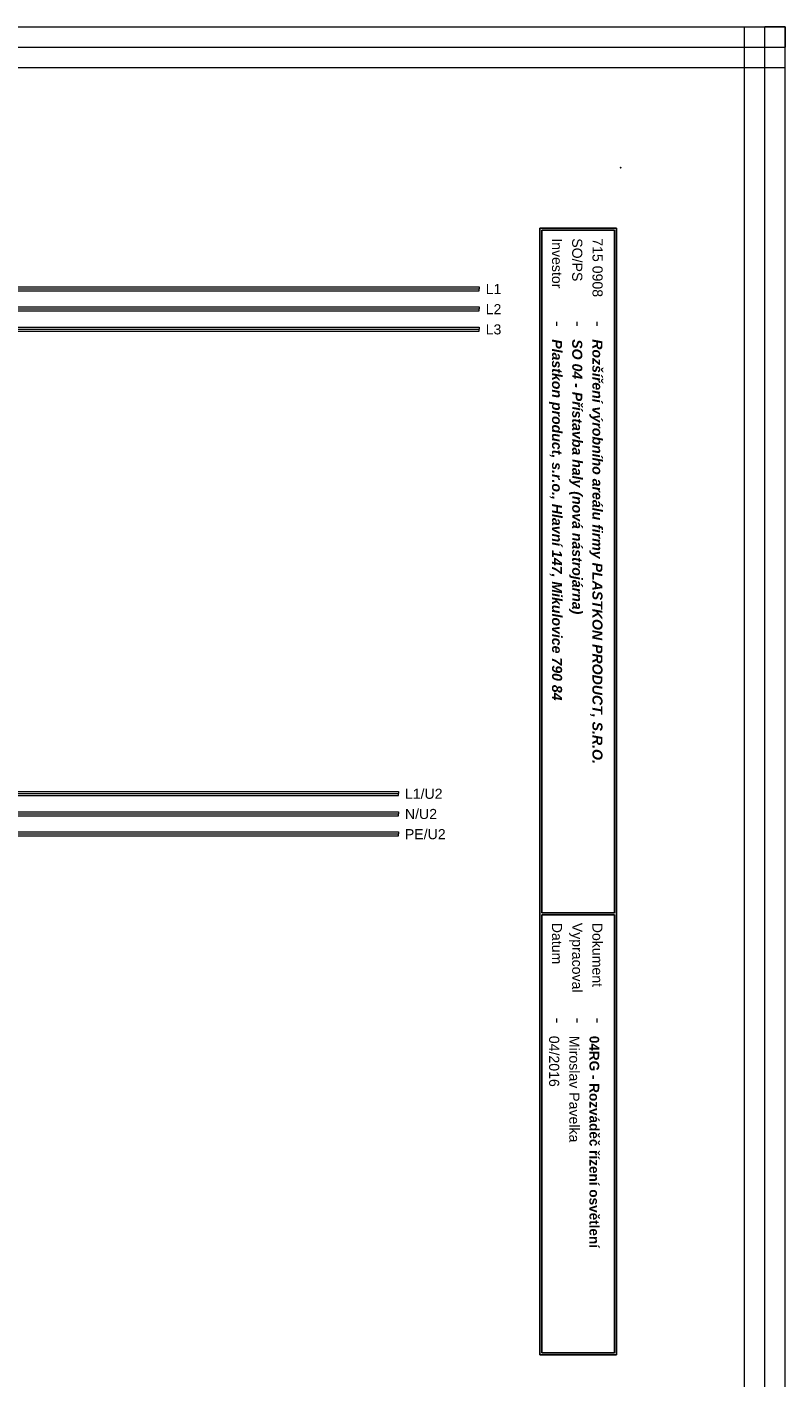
# Model space of a CAD drawing. Extents: x -74 to 5858, y 2827 to 3927.
# Tile 5 of 35: x 327 to 515, y 3036 to 3370. Entities that reach past the tile are written whole.
import ezdxf

# ---------------------------------------------------------------- set-up
doc = ezdxf.new("R2010")
doc.units = 0
doc.header["$MEASUREMENT"] = 0
for name, color, linetype in [('__Bílá', 7, 'CONTINUOUS'), ('__Oranžová', 30, 'CONTINUOUS'), ('__Svmodrá', 4, 'CONTINUOUS'), ('__Vínová 220', 220, 'CONTINUOUS'), ('__Zelená', 3, 'CONTINUOUS')]:
    doc.layers.add(name, color=color, linetype=linetype)
doc.styles.add('Arial', font='arial.ttf')

msp = doc.modelspace()

# ---------------------------------------------------------------- linework, layer by layer
at = {"layer": '__Bílá'}
for p, q in [((473.15, 3320), (454.15, 3320)), ((454.15, 3320), (454.15, 3041)), ((473.15, 3320), (473.15, 3041)), ((472.65, 3319.5), (454.65, 3319.5)), ((454.65, 3319.5), (454.65, 3150.5)), ((472.65, 3319.5), (472.65, 3150.5)), ((472.65, 3150.5), (454.65, 3150.5)), ((472.65, 3150), (454.65, 3150)), ((454.65, 3150), (454.65, 3041.5)), ((472.65, 3150), (472.65, 3041.5)), ((454.15, 3041), (473.15, 3041)), ((454.65, 3041.5), (472.65, 3041.5))]:
    msp.add_line(p, q, dxfattribs=at)
msp.add_point((474.15, 3335), dxfattribs=at)
at = {"layer": '__Oranžová', "lineweight": 0}
for p, q in [((84.15, 3305.5), (439.15, 3305.5)), ((84.15, 3305), (439.15, 3305)), ((84.15, 3304.5), (439.15, 3304.5)), ((439.15, 3305.5), (439.15, 3305)), ((439.15, 3304.5), (439.15, 3305)), ((84.15, 3300.5), (439.15, 3300.5)), ((84.15, 3300), (439.15, 3300)), ((439.15, 3300.5), (439.15, 3300)), ((439.15, 3299.5), (439.15, 3300)), ((84.15, 3299.5), (439.15, 3299.5)), ((84.15, 3295.5), (439.15, 3295.5)), ((84.15, 3295), (439.15, 3295)), ((84.15, 3294.5), (439.15, 3294.5)), ((439.15, 3295.5), (439.15, 3295)), ((439.15, 3294.5), (439.15, 3295)), ((234.15, 3180.5), (419.15, 3180.5)), ((234.15, 3180), (419.15, 3180)), ((234.15, 3179.5), (419.15, 3179.5)), ((419.15, 3180.5), (419.15, 3180)), ((419.15, 3179.5), (419.15, 3180))]:
    msp.add_line(p, q, dxfattribs=at)
at = {"layer": '__Svmodrá', "lineweight": 0}
for p, q in [((234.15, 3175.5), (419.15, 3175.5)), ((234.15, 3175), (419.15, 3175)), ((234.15, 3174.5), (419.15, 3174.5)), ((419.15, 3175.5), (419.15, 3175)), ((419.15, 3174.5), (419.15, 3175))]:
    msp.add_line(p, q, dxfattribs=at)
at = {"layer": '__Vínová 220', "lineweight": 0}
for p, q in [((18.44, 3369.82), (514.85, 3369.82)), ((504.85, 3003.74), (504.85, 3369.82)), ((504.85, 3369.82), (509.85, 3369.82)), ((509.85, 3003.74), (509.85, 3369.82)), ((514.85, 3369.82), (509.85, 3369.82)), ((514.85, 3369.82), (514.85, 3364.82)), ((514.85, 3003.74), (514.85, 3369.82)), ((18.44, 3364.82), (514.85, 3364.82)), ((514.85, 3359.82), (514.85, 3364.82)), ((18.44, 3359.82), (514.85, 3359.82))]:
    msp.add_line(p, q, dxfattribs=at)
at = {"layer": '__Zelená', "lineweight": 0}
for p, q in [((234.15, 3170.5), (419.15, 3170.5)), ((234.15, 3170), (419.15, 3170)), ((234.15, 3169.5), (419.15, 3169.5)), ((419.15, 3170.5), (419.15, 3170)), ((419.15, 3169.5), (419.15, 3170))]:
    msp.add_line(p, q, dxfattribs=at)

# ---------------------------------------------------------------- texts
at = {"layer": '__Bílá', "style": 'Arial'}
for s, height, p in [('Investor', 2.5, (457.15, 3317.5)), ('SO/PS', 2.5, (462.15, 3317.5)), ('-', 3, (457.15, 3297)), ('-', 3, (462.15, 3297)), ('-', 3, (467.15, 3297)), ('Datum', 2.5, (457.15, 3148)), ('Vypracoval', 2.5, (462.15, 3148)), ('Dokument', 2.5, (467.15, 3148)), ('-', 3, (457.15, 3124.5)), ('-', 3, (462.15, 3124.5)), ('-', 3, (467.15, 3124.5))]:
    msp.add_text(s, height=height, rotation=270, dxfattribs=at).set_placement(p)
at = {"layer": '__Oranžová', "lineweight": 0, "style": 'Arial'}
for s, p in [('L1', (440.73, 3303.69)), ('L2', (440.73, 3298.69)), ('L3', (440.73, 3293.69)), ('L1/U2', (420.73, 3178.69))]:
    msp.add_text(s, height=2.5, dxfattribs=at).set_placement(p)
at = {"layer": '__Svmodrá', "lineweight": 0, "style": 'Arial'}
msp.add_text('N/U2', height=2.5, dxfattribs=at).set_placement((420.73, 3173.69))
at = {"layer": '__Vínová 220', "char_height": 2.5, "attachment_point": 7, "rotation": 270, "style": 'Arial'}
for s, insert in [('715 0908\\P', (467.15, 3317.5)), ('{\\fArial|b1|i1|c238|p34;Plastkon product, s.r.o., Hlavní 147, Mikulovice 790 84}', (456.4, 3292.5)), ('{\\fArial|b1|i1|c238|p34;SO 04 - Přístavba haly (nová nástrojárna)}', (461.4, 3292.5)), ('{\\fArial|b1|i1|c238|p34;Rozšíření výrobního areálu firmy PLASTKON PRODUCT, S.R.O.}', (466.4, 3292.5)), ('04/2016\\P', (456.4, 3120)), ('Miroslav Pavelka', (461.4, 3120)), ('{\\fArial|b1|i0|c238|p34;\\H0.96x;04RG - Rozváděč řízení osvětlení}\\P', (466.4, 3120))]:
    msp.add_mtext(s, dxfattribs=dict(at, insert=insert))
at = {"layer": '__Zelená', "lineweight": 0, "style": 'Arial'}
msp.add_text('PE/U2', height=2.5, dxfattribs=at).set_placement((420.73, 3168.69))

doc.saveas('drawing.dxf')
